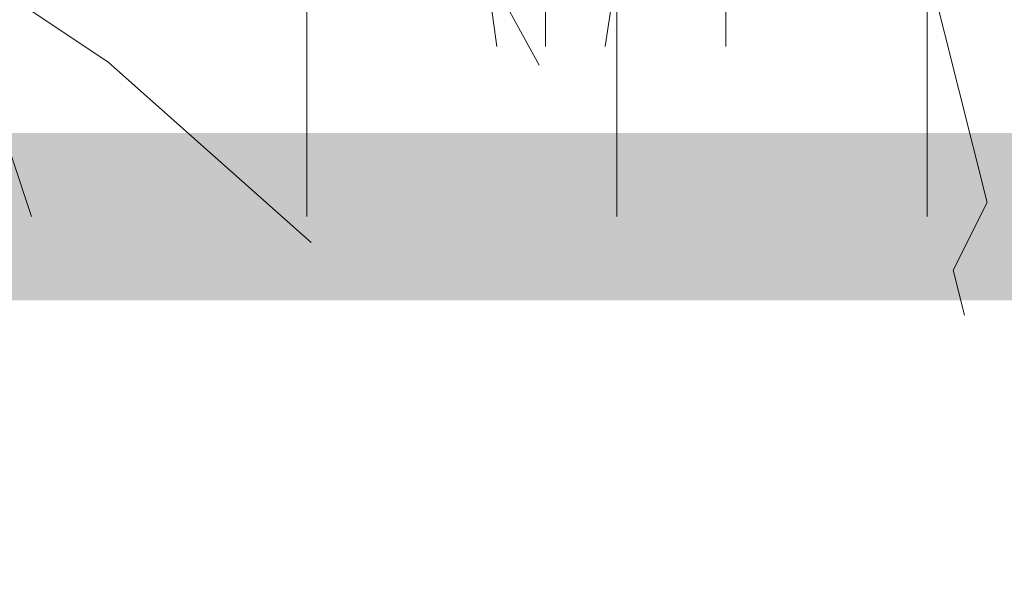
# Model space of a CAD drawing. Header units: millimetres. Extents: x 14400 to 93787, y -21104 to 39413.
# Tile 56 of 256: x 23498 to 23515, y 9741 to 9751. Entities that reach past the tile are written whole.
import ezdxf

# ---------------------------------------------------------------- set-up
doc = ezdxf.new("R2010")
doc.units = ezdxf.units.MM
for name, color, linetype, lineweight in [('__MODUS_ŚCIANY', 2, 'Continuous', 35), ('_MODUS - zielen', 66, 'Continuous', 9), ('Hatch', 4, 'Continuous', 5)]:
    doc.layers.add(name, color=color, linetype=linetype, lineweight=lineweight)

msp = doc.modelspace()

# ---------------------------------------------------------------- hatches: boundary and pattern name
at = {"layer": 'Hatch', "ltscale": 2, "true_color": 0xc7c7c7}
h = msp.add_hatch(dxfattribs=at)
h.set_pattern_fill('GRATE', color=9, scale=7, angle=90)
h.paths.add_polyline_path([(23182.90184, 9824.23322), (23670.94642, 9824.23322), (23670.94642, 9747.23322), (23182.90184, 9747.23322)])

# ---------------------------------------------------------------- linework, layer by layer
at = {"layer": '__MODUS_ŚCIANY', "ltscale": 2, "const_width": 3}
msp.add_lwpolyline([(22482.72843, 9742.23322), (23135.03227, 9742.23322), (23219.34561, 9747.23322), (23815.53999, 9747.23322)], dxfattribs=at)
at = {"layer": '_MODUS - zielen', "transparency": 33554687}
for p, q in [((23508.28933, 9750.27796), (23509.43248, 9757.79838)), ((23507.22385, 9750.27796), (23507.22385, 9755.57669)), ((23510.45499, 9750.27796), (23510.45499, 9755.57669)), ((23506.35183, 9750.27796), (23505.71053, 9754.8065))]:
    msp.add_line(p, q, dxfattribs=at)
for points in [[(23512.70585, 9759.41143), (23513.31281, 9758.19869), (23514.12069, 9751.52866), (23515.13147, 9747.48609), (23514.52556, 9746.27334), (23514.72753, 9745.4648)], [(23496.35207, 9752.02477), (23499.38373, 9750.00361), (23503.02236, 9746.76958)], [(23507.10598, 9749.94704), (23506.11319, 9751.76714), (23506.11319, 9751.76714)], [(23496.95798, 9750.40782), (23498.01629, 9747.23322)]]:
    msp.add_lwpolyline(points, dxfattribs=at)

doc.saveas('drawing.dxf')
